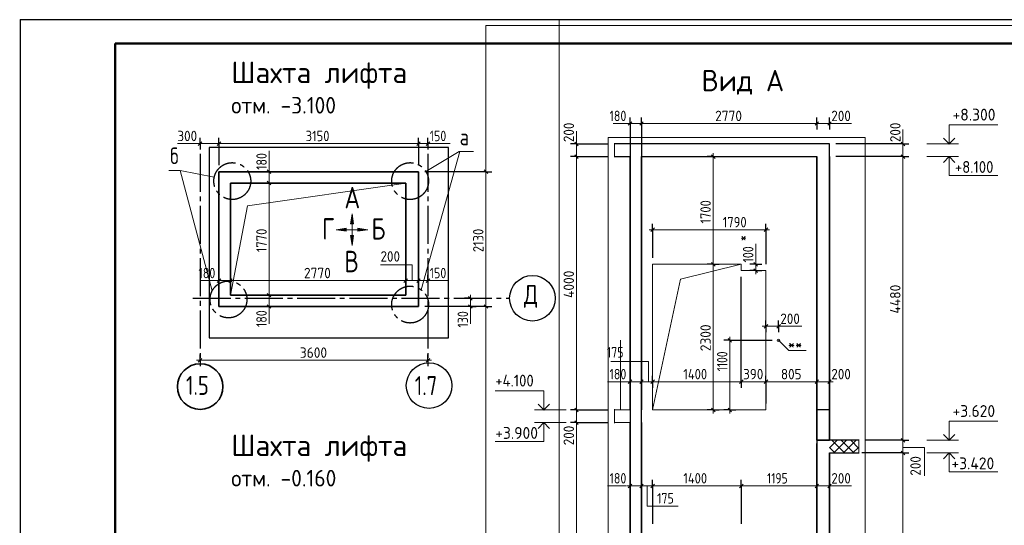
# Model space of a CAD drawing. Header units: millimetres. Extents: x -5 to 21005, y -5 to 14850.
# Tile 3 of 9: x -5 to 10365, y 9527 to 14850. Entities that reach past the tile are written whole.
import ezdxf

# ---------------------------------------------------------------- set-up
doc = ezdxf.new("R2010")
doc.units = ezdxf.units.MM
doc.linetypes.add('______2', pattern=[135, 100, -35])
doc.linetypes.add('______5', pattern=[550, 400, -50, 50, -50])
for name, color, linetype, lineweight in [('Standard', 7, 'Continuous', 25), ('Заголовок чертежа', 7, 'Continuous', 25), ('Примечания', 7, 'Continuous', 13), ('Размерная линия_ общее', 7, 'Continuous', 13)]:
    doc.layers.add(name, color=color, linetype=linetype, lineweight=lineweight)
doc.layers.add('ЖБ Перекрытие верхний уровень', color=7, linetype='Continuous', lineweight=25, true_color=0xe0e0ff)
doc.layers.add('ЖБ Стена верхний уровень', color=7, linetype='Continuous', lineweight=25, true_color=0x006e00)
doc.layers.add('Оси', color=7, linetype='______5', true_color=0x656565)
doc.layers.add('Размерная выноска', color=7, linetype='Continuous')
doc.styles.add('ISOCPEUR', font='txt')

msp = doc.modelspace()

# ---------------------------------------------------------------- hatches: boundary and pattern name
at = {"layer": 'Примечания', "linetype": 'Continuous', "lineweight": 13, "transparency": 33554687}
for points in [[(3480, 12700), (3495, 12805), (3510, 12700)], [(3434, 12624), (3329, 12639), (3434, 12654)]]:
    msp.add_hatch(color=7, dxfattribs=at).paths.add_polyline_path(points, flags=16)
for points in [[(3557, 12624), (3662, 12639), (3557, 12654)], [(3480, 12577), (3495, 12472), (3510, 12577)]]:
    msp.add_hatch(color=7, dxfattribs=at).paths.add_polyline_path(points)

# ---------------------------------------------------------------- linework, layer by layer
at = {"layer": 'Standard', "color": 7, "linetype": 'Continuous', "lineweight": 13, "transparency": 33554687}
for p, q in [((5675, 14850), (-5, 14850)), ((9884, 13542), (9550, 13542)), ((4629, 13464), (4223, 12006)), ((9884, 13409), (9550, 13409)), ((1684, 13264), (2022, 11994)), ((7987, 11475), (8094, 11368)), ((8094, 11368), (8278, 11368)), ((5416, 10742), (5749, 10742)), ((5416, 10609), (5749, 10609)), ((9884, 10422), (9550, 10422)), ((9884, 10289), (9550, 10289))]:
    msp.add_line(p, q, dxfattribs=at)
at = {"layer": 'Standard', "color": 7, "linetype": 'Continuous', "lineweight": 25, "transparency": 33554687}
msp.add_line((1000, 14600), (1000, 529), dxfattribs=at)
at = {"layer": 'Standard', "color": 7, "linetype": 'Continuous', "lineweight": 13, "transparency": 33554687}
for points in [[(-5, 0), (5675, 0), (5675, 14850)], [(21005, 14788), (4906, 14788), (4906, -5)], [(9784, 13542), (9784, 13742), (10295, 13742)], [(4273, 13251), (4625, 13463), (4775, 13463)], [(9784, 13409), (9784, 13209), (10295, 13209)], [(1566, 13264), (1684, 13264), (2044, 13191)], [(5516, 10742), (5516, 10942), (5004, 10942)], [(5516, 10609), (5516, 10409), (5004, 10409)], [(9784, 10422), (9784, 10622), (10295, 10622)], [(9784, 10289), (9784, 10089), (10295, 10089)]]:
    msp.add_lwpolyline(points, dxfattribs=at)
at = {"layer": 'Standard', "color": 7, "linetype": 'Continuous', "lineweight": 25, "transparency": 33554687}
msp.add_lwpolyline([(0, 0), (21000, 0), (21000, 14850), (0, 14850), (0, 0)], close=True, dxfattribs=at)
at = {"layer": 'Standard', "color": 7, "linetype": 'Continuous', "lineweight": 50, "transparency": 33554687}
msp.add_lwpolyline([(1000, 14600), (20750, 14600), (20750, 250), (1000, 250), (1000, 14600)], close=True, dxfattribs=at)
at = {"layer": 'Standard', "color": 254, "linetype": 'Continuous', "lineweight": 18, "true_color": 0xc4c4ff, "transparency": 33554687}
msp.add_lwpolyline([(6193, 5609), (8899, 5609), (8899, 13609), (6193, 13609), (6193, 5609)], dxfattribs=at)
at = {"layer": 'Standard', "color": 7, "linetype": 'Continuous', "lineweight": 35, "transparency": 33554687}
for points in [[(9723, 13602), (9784, 13542), (9844, 13602)], [(9723, 13348), (9784, 13409), (9844, 13348)], [(5576, 10802), (5516, 10742), (5455, 10802)], [(5576, 10548), (5516, 10609), (5455, 10548)], [(9723, 10482), (9784, 10422), (9844, 10482)], [(9723, 10228), (9784, 10289), (9844, 10228)]]:
    msp.add_lwpolyline(points, dxfattribs=at)
at = {"layer": 'Standard', "color": 254, "linetype": 'Continuous', "lineweight": -3, "true_color": 0xc4c4ff, "transparency": 33554687}
msp.add_lwpolyline([(1990, 11500), (4511, 11500), (4511, 13506), (1990, 13506), (1990, 11500)], dxfattribs=at)
at = {"layer": 'Standard', "color": 7, "linetype": '______5', "lineweight": -3, "transparency": 33554687}
for centre in [(2234, 13151), (4107, 13151), (2194, 11905), (4107, 11851)]:
    msp.add_circle(centre, 194, dxfattribs=at)
at = {"layer": 'ЖБ Перекрытие верхний уровень', "color": 253, "linetype": 'Continuous', "lineweight": -3, "true_color": 0xa0a0a0, "transparency": 33554687}
for p, q in [((8524, 13542), (6260, 13542)), ((8524, 13409), (8524, 13542)), ((6260, 13409), (6424, 13409)), ((6544, 13409), (8390, 13409)), ((6424, 10742), (6424, 10609)), ((6544, 10609), (6544, 10742)), ((8390, 10742), (8390, 10609)), ((8524, 10742), (8390, 10742)), ((8524, 10609), (8524, 10742)), ((8390, 10609), (8390, 10289)), ((8524, 10422), (8524, 10609)), ((8833, 10422), (8524, 10422)), ((8524, 10289), (8833, 10289))]:
    msp.add_line(p, q, dxfattribs=at)
at = {"layer": 'ЖБ Перекрытие верхний уровень', "color": 253, "linetype": 'Continuous', "lineweight": 18, "true_color": 0xa0a0a0, "transparency": 33554687}
for p, q in [((6424, 10742), (6260, 10742)), ((7854, 10742), (6660, 10742)), ((6260, 10609), (6424, 10609))]:
    msp.add_line(p, q, dxfattribs=at)
at = {"layer": 'ЖБ Перекрытие верхний уровень', "color": 254, "linetype": 'Continuous', "lineweight": 18, "transparency": 33554687}
for p, q in [((8524, 10342), (8604, 10422)), ((8547, 10422), (8681, 10289)), ((8571, 10289), (8704, 10422)), ((8647, 10422), (8781, 10289)), ((8671, 10289), (8804, 10422)), ((8747, 10422), (8833, 10337)), ((8524, 10346), (8581, 10289)), ((8771, 10289), (8833, 10350))]:
    msp.add_line(p, q, dxfattribs=at)
at = {"layer": 'ЖБ Стена верхний уровень', "color": 7, "linetype": 'Continuous', "lineweight": 35, "transparency": 33554687}
for p, q in [((6424, 13409), (6424, 10742)), ((6544, 10742), (6544, 13409)), ((8390, 13409), (8390, 10422)), ((8524, 10422), (8524, 13409)), ((2094, 13250), (2094, 13130)), ((4194, 13250), (2094, 13250)), ((4194, 13130), (4194, 13250)), ((2094, 13130), (2094, 11950)), ((2214, 11950), (2214, 13130)), ((2214, 13130), (4061, 13130)), ((4061, 13130), (4061, 11950)), ((4194, 11830), (4194, 13130)), ((2094, 11950), (2094, 11830)), ((4061, 11950), (2214, 11950)), ((2094, 11830), (4061, 11830)), ((4061, 11830), (4194, 11830)), ((8390, 10742), (8390, 10422)), ((8524, 10422), (8524, 10742)), ((6424, 10609), (6424, 7902)), ((6544, 7902), (6544, 10609)), ((8390, 10422), (8524, 10422)), ((8390, 10422), (8524, 10422)), ((8390, 10289), (8390, 7902)), ((8524, 7902), (8524, 10289))]:
    msp.add_line(p, q, dxfattribs=at)
at = {"layer": 'ЖБ Стена верхний уровень', "color": 7, "linetype": 'Continuous', "lineweight": 18, "transparency": 33554687}
for p, q in [((6660, 12275), (6660, 10742)), ((7594, 12275), (6660, 12275)), ((7594, 12209), (7594, 12275)), ((7854, 12209), (7594, 12209)), ((7854, 10742), (7854, 12209))]:
    msp.add_line(p, q, dxfattribs=at)
at = {"layer": 'ЖБ Стена верхний уровень', "color": 253, "linetype": '______2', "lineweight": -3, "true_color": 0xababab, "transparency": 33554687}
for p, q in [((8524, 10742), (8390, 10742)), ((8390, 10289), (8390, 10422))]:
    msp.add_line(p, q, dxfattribs=at)
at = {"layer": 'Оси', "color": 8, "linetype": '______5', "lineweight": -3, "transparency": 33554687}
for p, q in [((1894, 13439), (1894, 11265)), ((4294, 13439), (4294, 11265)), ((1817, 11917), (5155, 11917))]:
    msp.add_line(p, q, dxfattribs=at)
at = {"layer": 'Оси', "color": 7, "linetype": 'Continuous', "lineweight": 25, "transparency": 33554687}
for centre in [(5395, 11917), (4306, 10998)]:
    msp.add_circle(centre, 240, dxfattribs=at)
at = {"layer": 'Оси', "color": 7, "linetype": 'Continuous', "lineweight": 35, "transparency": 33554687}
msp.add_circle((1896, 10987), 240, dxfattribs=at)
at = {"layer": 'Примечания', "color": 7, "linetype": 'Continuous', "lineweight": 13, "transparency": 33554687}
for p, q in [((6497, 13757), (6244, 13757)), ((8524, 13757), (8757, 13757)), ((9297, 13455), (9297, 13693)), ((5858, 13455), (5858, 13675)), ((1894, 13546), (1656, 13546)), ((4314, 13546), (4528, 13546)), ((2622, 13250), (2622, 13470)), ((3480, 12700), (3495, 12805)), ((3495, 12805), (3495, 12472)), ((3495, 12805), (3495, 12805)), ((3495, 12805), (3495, 12805)), ((3495, 12805), (3495, 12805)), ((3495, 12805), (3510, 12700)), ((3329, 12639), (3434, 12654)), ((3434, 12654), (3434, 12624)), ((3510, 12700), (3480, 12700)), ((3495, 12700), (3495, 12693)), ((3662, 12639), (3557, 12654)), ((3557, 12654), (3557, 12624)), ((3329, 12639), (3662, 12639)), ((3329, 12639), (3329, 12639)), ((3329, 12639), (3329, 12639)), ((3329, 12639), (3329, 12639)), ((3434, 12624), (3329, 12639)), ((3434, 12639), (3441, 12639)), ((3510, 12577), (3480, 12577)), ((3480, 12577), (3495, 12472)), ((3495, 12577), (3495, 12584)), ((3495, 12472), (3510, 12577)), ((3557, 12639), (3550, 12639)), ((3557, 12624), (3662, 12639)), ((3662, 12639), (3662, 12639)), ((3662, 12639), (3662, 12639)), ((3662, 12639), (3662, 12639)), ((3495, 12472), (3495, 12472)), ((3495, 12472), (3495, 12472)), ((3495, 12472), (3495, 12472)), ((7747, 12275), (7747, 12489)), ((2168, 12103), (1894, 12103)), ((4294, 12103), (4501, 12103)), ((2622, 11844), (2622, 11650)), ((4742, 11844), (4742, 11650)), ((7987, 11622), (8234, 11622)), ((6497, 11039), (6186, 11039)), ((6378, 9942), (6185, 9942)), ((8524, 9942), (8757, 9942))]:
    msp.add_line(p, q, dxfattribs=at)
at = {"layer": 'Примечания', "color": 7, "linetype": 'Continuous', "lineweight": 18, "transparency": 33554687}
msp.add_line((6324, 10742), (6324, 11475), dxfattribs=at)
at = {"layer": 'Примечания', "color": 253, "linetype": 'Continuous', "lineweight": 13, "true_color": 0xa0a0a0, "transparency": 33554687}
for points in [[(2214, 11950), (2394, 12889), (4061, 13130)], [(6660, 10742), (6956, 12118), (7594, 12275)]]:
    msp.add_lwpolyline(points, dxfattribs=at)
at = {"layer": 'Примечания', "color": 7, "linetype": 'Continuous', "lineweight": 13, "transparency": 33554687}
for points in [[(3794, 12269), (4128, 12269), (4128, 12103)], [(6616, 11039), (6616, 11252), (6220, 11252)], [(9297, 10347), (9523, 10347), (9523, 10047)], [(6602, 9942), (6602, 9729), (6929, 9729)]]:
    msp.add_lwpolyline(points, dxfattribs=at)
at = {"layer": 'Примечания', "color": 7, "linetype": 'Continuous', "lineweight": 18, "transparency": 33554687}
msp.add_circle((7987, 11475), 13.3, dxfattribs=at)
at = {"layer": 'Размерная выноска', "color": 7, "linetype": 'Continuous', "lineweight": 13, "transparency": 33554687}
for p, q in [((6260, 13402), (6260, 13549)), ((6260, 10602), (6260, 10749)), ((8833, 10429), (8833, 10282))]:
    msp.add_line(p, q, dxfattribs=at)
at = {"layer": 'Размерная линия_ общее', "color": 253, "linetype": 'Continuous', "lineweight": -3, "true_color": 0xa0a0a0, "transparency": 33554687}
for p, q in [((6424, 13757), (6424, 13820)), ((6544, 13757), (6544, 13820)), ((8390, 13757), (8390, 13820)), ((8524, 13757), (8524, 13820)), ((6424, 13757), (6424, 13695)), ((6424, 13757), (6424, 13409)), ((6544, 13757), (6544, 13695)), ((6544, 13757), (6544, 13409)), ((8390, 13757), (8390, 13695)), ((8390, 13757), (8390, 13757)), ((8524, 13757), (8524, 13695)), ((8524, 13757), (8524, 13757)), ((1894, 13546), (1894, 13608)), ((2094, 13546), (2094, 13608)), ((4194, 13546), (4194, 13608)), ((4294, 13546), (4294, 13608)), ((1894, 13546), (1894, 13483)), ((1894, 13546), (1894, 13506)), ((2094, 13546), (2094, 13483)), ((2094, 13546), (2094, 13317)), ((4194, 13546), (4194, 13483)), ((4194, 13546), (4194, 13317)), ((4294, 13546), (4294, 13483)), ((4294, 13546), (4294, 13506)), ((5858, 13542), (5796, 13542)), ((5858, 13542), (5921, 13542)), ((5858, 13542), (6195, 13542)), ((9297, 13542), (9234, 13542)), ((9297, 13542), (9359, 13542)), ((5858, 13409), (5796, 13409)), ((5858, 13409), (5921, 13409)), ((5858, 13409), (6197, 13409)), ((7299, 13409), (7237, 13409)), ((7299, 13409), (7362, 13409)), ((9297, 13409), (9234, 13409)), ((9297, 13409), (9359, 13409)), ((2622, 13250), (2559, 13250)), ((2622, 13250), (2684, 13250)), ((4905, 13250), (4261, 13250)), ((4905, 13250), (4842, 13250)), ((4905, 13250), (4967, 13250)), ((2622, 13130), (2559, 13130)), ((2622, 13130), (2684, 13130)), ((6660, 12639), (6660, 12702)), ((7854, 12639), (7854, 12702)), ((6660, 12639), (6660, 12577)), ((6660, 12639), (6660, 12342)), ((7854, 12639), (7854, 12577)), ((7854, 12639), (7854, 12275)), ((7299, 12275), (7237, 12275)), ((7299, 12275), (7362, 12275)), ((7747, 12275), (7685, 12275)), ((7747, 12275), (7810, 12275)), ((2094, 12103), (2094, 12165)), ((2214, 12103), (2214, 12165)), ((4061, 12103), (4061, 12165)), ((4194, 12103), (4194, 12165)), ((4294, 12103), (4294, 12165)), ((7747, 12209), (7685, 12209)), ((7747, 12209), (7810, 12209)), ((2094, 12103), (2094, 12040)), ((2214, 12103), (2214, 12040)), ((4061, 12103), (4061, 12040)), ((4194, 12103), (4194, 12040)), ((4294, 12103), (4294, 12040)), ((2622, 11950), (2559, 11950)), ((2622, 11950), (2684, 11950)), ((2622, 11830), (2559, 11830)), ((2622, 11830), (2684, 11830)), ((4905, 11830), (4261, 11830)), ((4742, 11917), (4679, 11917)), ((4742, 11830), (4679, 11830)), ((4742, 11917), (4804, 11917)), ((4742, 11830), (4804, 11830)), ((4905, 11830), (4842, 11830)), ((4905, 11830), (4967, 11830)), ((7854, 11622), (7854, 11684)), ((7854, 11622), (7854, 11559)), ((7987, 11622), (7987, 11684)), ((7987, 11622), (7987, 11559)), ((7474, 11475), (7412, 11475)), ((7474, 11475), (7537, 11475)), ((7474, 11475), (7920, 11475)), ((1894, 11265), (1894, 11327)), ((4294, 11265), (4294, 11327)), ((1894, 11265), (1894, 11202)), ((4294, 11265), (4294, 11202)), ((6424, 11039), (6424, 11101)), ((6544, 11039), (6544, 11101)), ((6660, 11039), (6660, 11101)), ((7594, 11039), (7594, 11101)), ((7854, 11039), (7854, 11101)), ((8390, 11039), (8390, 11101)), ((8524, 11039), (8524, 11101)), ((6424, 11039), (6424, 10976)), ((6424, 11039), (6424, 11039)), ((6544, 11039), (6544, 10976)), ((6544, 11039), (6544, 11039)), ((6660, 11039), (6660, 10976)), ((6660, 11039), (6660, 11039)), ((7594, 11039), (7594, 10976)), ((7854, 11039), (7854, 10976)), ((7854, 11039), (7854, 10809)), ((8390, 11039), (8390, 10976)), ((8390, 11039), (8390, 11015)), ((8524, 11039), (8524, 10976)), ((8524, 11039), (8524, 11039)), ((5858, 10742), (5796, 10742)), ((5858, 10742), (5921, 10742)), ((5858, 10742), (6193, 10742)), ((7299, 10742), (7237, 10742)), ((7299, 10742), (7362, 10742)), ((7474, 10742), (7412, 10742)), ((7474, 10742), (7537, 10742)), ((7474, 10742), (7474, 10742)), ((5858, 10609), (5796, 10609)), ((5858, 10609), (5921, 10609)), ((5858, 10609), (6184, 10609)), ((9297, 10422), (9234, 10422)), ((9297, 10422), (9359, 10422)), ((9297, 10289), (9234, 10289)), ((9297, 10289), (9359, 10289)), ((6424, 9942), (6424, 10005)), ((6544, 9942), (6544, 10005)), ((6660, 9942), (6660, 10005)), ((7594, 9942), (7594, 10005)), ((8390, 9942), (8390, 10005)), ((8524, 9942), (8524, 10005)), ((6424, 9942), (6424, 9880)), ((6424, 9942), (6424, 9942)), ((6544, 9942), (6544, 9880)), ((6544, 9942), (6544, 9942)), ((6660, 9942), (6660, 9880)), ((7594, 9942), (7594, 9880)), ((7594, 9942), (7594, 9542)), ((8390, 9942), (8390, 9880)), ((8390, 9942), (8390, 9919)), ((8524, 9942), (8524, 9880)), ((8524, 9942), (8524, 9942))]:
    msp.add_line(p, q, dxfattribs=at)
at = {"layer": 'Размерная линия_ общее', "color": 7, "linetype": 'Continuous', "lineweight": 13, "transparency": 33554687}
for p, q in [((6424, 13757), (6386, 13757)), ((6424, 13757), (6544, 13757)), ((6544, 13757), (8390, 13757)), ((8390, 13757), (8524, 13757)), ((8524, 13757), (8561, 13757)), ((1894, 13546), (1857, 13546)), ((1894, 13546), (2094, 13546)), ((2094, 13546), (4194, 13546)), ((4194, 13546), (4294, 13546)), ((4294, 13546), (4332, 13546)), ((5858, 13542), (5858, 13579)), ((5858, 13409), (5858, 13542)), ((9297, 13542), (9297, 13579)), ((9297, 13409), (9297, 13542)), ((5858, 10742), (5858, 13409)), ((7299, 13409), (7299, 13446)), ((7299, 12275), (7299, 13409)), ((9297, 10422), (9297, 13409)), ((2622, 13250), (2622, 13288)), ((4905, 13250), (4905, 13288)), ((2622, 13130), (2622, 13250)), ((2622, 11950), (2622, 13130)), ((6660, 12639), (6623, 12639)), ((6660, 12639), (7854, 12639)), ((7854, 12639), (7891, 12639)), ((7747, 12275), (7747, 12313)), ((7747, 12209), (7747, 12171)), ((2094, 12103), (2057, 12103)), ((2094, 12103), (2214, 12103)), ((2214, 12103), (4061, 12103)), ((4061, 12103), (4194, 12103)), ((4194, 12103), (4294, 12103)), ((4294, 12103), (4332, 12103)), ((2622, 11830), (2622, 11950)), ((4742, 11917), (4742, 11955)), ((2622, 11830), (2622, 11793)), ((4742, 11830), (4742, 11917)), ((4742, 11830), (4742, 11793)), ((4905, 11830), (4905, 11793)), ((7854, 11622), (7816, 11622)), ((7854, 11622), (7987, 11622)), ((7987, 11622), (8025, 11622)), ((7474, 11475), (7474, 11513)), ((1894, 11265), (1857, 11265)), ((1894, 11265), (4294, 11265)), ((4294, 11265), (4332, 11265)), ((6424, 11039), (6386, 11039)), ((6424, 11039), (6544, 11039)), ((6544, 11039), (6660, 11039)), ((6660, 11039), (7594, 11039)), ((7594, 11039), (7854, 11039)), ((7854, 11039), (8390, 11039)), ((8390, 11039), (8524, 11039)), ((8524, 11039), (8561, 11039)), ((5858, 10609), (5858, 10742)), ((7299, 10742), (7299, 10704)), ((7474, 10742), (7474, 10704)), ((5858, 7902), (5858, 10609)), ((9297, 10289), (9297, 10422)), ((9297, 7902), (9297, 10289)), ((6424, 9942), (6386, 9942)), ((6424, 9942), (6544, 9942)), ((6544, 9942), (6660, 9942)), ((6660, 9942), (7594, 9942)), ((7594, 9942), (8390, 9942)), ((8390, 9942), (8524, 9942)), ((8524, 9942), (8561, 9942))]:
    msp.add_line(p, q, dxfattribs=at)
at = {"layer": 'Размерная линия_ общее', "color": 7, "linetype": 'Continuous', "lineweight": 25, "transparency": 33554687}
for p, q in [((6405, 13739), (6443, 13776)), ((6525, 13739), (6563, 13776)), ((8372, 13739), (8409, 13776)), ((8505, 13739), (8543, 13776)), ((1876, 13527), (1913, 13565)), ((2076, 13527), (2113, 13565)), ((4176, 13527), (4213, 13565)), ((4276, 13527), (4313, 13565)), ((5877, 13523), (5840, 13561)), ((9316, 13523), (9278, 13561)), ((5877, 13390), (5840, 13427)), ((7318, 13390), (7280, 13427)), ((9316, 13390), (9278, 13427)), ((2640, 13232), (2603, 13269)), ((4924, 13232), (4886, 13269)), ((2640, 13112), (2603, 13149)), ((6642, 12620), (6679, 12658)), ((7835, 12620), (7873, 12658)), ((7318, 12256), (7280, 12294)), ((7766, 12256), (7728, 12294)), ((7766, 12190), (7728, 12227)), ((2076, 12084), (2113, 12121)), ((2196, 12084), (2233, 12121)), ((4042, 12084), (4080, 12121)), ((4176, 12084), (4213, 12121)), ((4276, 12084), (4313, 12121)), ((2640, 11932), (2603, 11969)), ((4761, 11898), (4723, 11936)), ((2640, 11812), (2603, 11849)), ((4761, 11812), (4723, 11849)), ((4924, 11812), (4886, 11849)), ((7835, 11603), (7873, 11640)), ((7968, 11603), (8006, 11640)), ((7493, 11456), (7456, 11494)), ((1876, 11246), (1913, 11284)), ((4276, 11246), (4313, 11284)), ((6405, 11020), (6443, 11058)), ((6525, 11020), (6563, 11058)), ((6642, 11020), (6679, 11058)), ((7575, 11020), (7613, 11058)), ((7835, 11020), (7873, 11058)), ((8372, 11020), (8409, 11058)), ((8505, 11020), (8543, 11058)), ((5877, 10723), (5840, 10761)), ((7318, 10723), (7280, 10761)), ((7493, 10723), (7456, 10761)), ((5877, 10590), (5840, 10627)), ((9316, 10403), (9278, 10441)), ((9316, 10270), (9278, 10307)), ((6405, 9923), (6443, 9961)), ((6525, 9923), (6563, 9961)), ((6642, 9923), (6679, 9961)), ((7575, 9923), (7613, 9961)), ((8372, 9923), (8409, 9961)), ((8505, 9923), (8543, 9961))]:
    msp.add_line(p, q, dxfattribs=at)
at = {"layer": 'Размерная линия_ общее', "color": 253, "linetype": 'Continuous', "lineweight": -3, "true_color": 0xa0a0a0, "transparency": 33554687}
for points in [[(9297, 13542), (9288, 13542), (9288, 13542), (8590, 13542)], [(9297, 13409), (9288, 13409), (9288, 13409), (8590, 13409)], [(7594, 11039), (7594, 11047), (7594, 11047), (7594, 11047), (7594, 11047), (7594, 11047), (7594, 11047), (7594, 11402), (7594, 11402), (7594, 12142)], [(9297, 10422), (9288, 10422), (9288, 10422), (9288, 10422), (9288, 10422), (8902, 10422)], [(9297, 10289), (9288, 10289), (9288, 10289), (9288, 10289), (9288, 10289), (8865, 10289)], [(6660, 9942), (6660, 9753), (6660, 9753), (6660, 9542)]]:
    msp.add_lwpolyline(points, dxfattribs=at)
at = {"layer": 'Размерная линия_ общее', "color": 7, "linetype": 'Continuous', "lineweight": 13, "transparency": 33554687}
for points in [[(4905, 11830), (4905, 12410), (4905, 12410), (4905, 13250)], [(7299, 10742), (7299, 11310), (7299, 11310), (7299, 12275)], [(7747, 12209), (7747, 12243), (7747, 12243), (7747, 12275)], [(7474, 10742), (7474, 11099), (7474, 11099), (7474, 11475)]]:
    msp.add_lwpolyline(points, dxfattribs=at)

# ---------------------------------------------------------------- texts
at = {"layer": 'Standard', "color": 7, "linetype": 'Continuous', "lineweight": 25, "transparency": 33554687, "char_height": 125, "attachment_point": 7, "style": 'ISOCPEUR'}
for s, insert, width in [('\\W0.95;+8.300', (9820, 13788), 533.93), ('\\W0.90;+8.100', (9845, 13237), 505.89), ('\\W0.80;*', (7585, 12500), 149.93), ('\\W0.89;**', (8086, 11373), 255.43), ('\\W0.90;+4.100', (5004, 10988), 518.57), ('\\W0.95;+3.620', (9820, 10668), 533.93), ('\\W0.95;+3.900', (5004, 10437), 533.93), ('\\W0.95;+3.420', (9808, 10117), 546.53)]:
    msp.add_mtext(s, dxfattribs=dict(at, insert=insert, width=width))
at = {"layer": 'Standard', "color": 7, "linetype": 'Continuous', "lineweight": 35, "transparency": 33554687, "char_height": 175, "attachment_point": 7, "style": 'ISOCPEUR'}
for s, insert, width in [('\\W0.80;а', (4629, 13528), 209.9), ('\\W0.78;б', (1579, 13329), 190.4)]:
    msp.add_mtext(s, dxfattribs=dict(at, insert=insert, width=width))
at = {"layer": 'Заголовок чертежа', "color": 7, "linetype": 'Continuous', "lineweight": 50, "transparency": 33554687, "attachment_point": 7, "style": 'ISOCPEUR'}
for s, insert, char_height, width in [('\\W0.98;Шахта лифта', (2224, 14122), 225, 2089.25), ('\\W0.95;Вид А', (7177, 14061), 225, 938.85), ('\\W0.94;отм. -3.100', (2224, 13862), 175, 1289.48), ('\\W0.82;А', (3415, 12864), 225, 294.48), ('\\W0.78;Г', (3180, 12536), 225, 244.81), ('\\W0.80;Б', (3700, 12536), 225, 269.87), ('\\W0.80;В', (3415, 12192), 225, 269.88), ('\\W0.98;Шахта лифта', (2224, 10196), 225, 2089.25), ('\\W0.94;отм. -0.160', (2224, 9936), 175, 1289.48)]:
    msp.add_mtext(s, dxfattribs=dict(at, insert=insert, char_height=char_height, width=width))
at = {"layer": 'Оси', "color": 7, "linetype": 'Continuous', "lineweight": 35, "transparency": 33554687, "char_height": 200, "attachment_point": 7, "style": 'ISOCPEUR'}
for s, insert, width in [('\\W0.82;Д', (5305, 11817), 261.76), ('\\W0.79;1.5', (1746, 10900), 378.72), ('\\W0.79;1.7', (4156, 10898), 378.71)]:
    msp.add_mtext(s, dxfattribs=dict(at, insert=insert, width=width))
at = {"layer": 'Размерная линия_ общее', "color": 7, "linetype": 'Continuous', "lineweight": 25, "transparency": 33554687, "char_height": 110, "attachment_point": 7, "style": 'ISOCPEUR'}
for s, insert, width in [('\\W0.83;180', (6207, 13782), 254.29), ('\\W0.93;2770', (7319, 13782), 359.05), ('\\W0.91;200', (8543, 13782), 280.99), ('\\W0.91;300', (1656, 13571), 281), ('\\W0.87;3150', (3007, 13571), 333.45), ('\\W0.83;150', (4313, 13571), 254.29), ('\\W0.87;1790', (7400, 12664), 333.45), ('\\W0.91;200', (3795, 12303), 280.99), ('\\W0.83;180', (1878, 12128), 254.29), ('\\W0.93;2770', (2989, 12128), 359.04), ('\\W0.83;150', (4313, 12128), 254.29), ('\\W0.91;200', (8006, 11647), 281), ('\\W0.93;3600', (2946, 11290), 359.05), ('\\W0.83;175', (6179, 11293), 254.29), ('\\W0.83;180', (6207, 11064), 254.29), ('\\W0.87;1400', (6984, 11064), 344.71), ('\\W0.91;390', (7614, 11064), 280.99), ('\\W0.91;805', (8012, 11064), 280.99), ('\\W0.91;200', (8543, 11064), 280.99), ('\\W0.83;180', (6207, 9967), 254.29), ('\\W0.87;1400', (6984, 9967), 344.71), ('\\W0.80;1195', (7866, 9967), 307.86), ('\\W0.91;200', (8543, 9967), 280.99), ('\\W0.83;175', (6708, 9756), 254.29)]:
    msp.add_mtext(s, dxfattribs=dict(at, insert=insert, width=width))
at = {"layer": 'Размерная линия_ общее', "color": 7, "linetype": 'Continuous', "lineweight": 25, "transparency": 33554687, "char_height": 110, "attachment_point": 7, "rotation": 90, "style": 'ISOCPEUR'}
for s, insert, width in [('\\W0.91;200', (5833, 13561), 280.99), ('\\W0.91;200', (9272, 13561), 280.99), ('\\W0.83;180', (2597, 13269), 254.29), ('\\W0.87;1700', (7274, 12704), 333.45), ('\\W0.87;1770', (2597, 12403), 333.45), ('\\W0.87;2130', (4880, 12403), 333.45), ('\\W0.83;100', (7722, 12294), 254.29), ('\\W0.93;4000', (5833, 11921), 370.19), ('\\W0.94;4480', (9272, 11756), 381.33), ('\\W0.83;180', (2597, 11614), 254.29), ('\\W0.83;130', (4717, 11609), 254.29), ('\\W0.93;2300', (7274, 11360), 359.05), ('\\W0.80;1100', (7449, 11149), 307.86), ('\\W0.91;200', (5833, 10370), 281), ('\\W0.91;200', (9485, 10050), 280.99)]:
    msp.add_mtext(s, dxfattribs=dict(at, insert=insert, width=width))

doc.saveas('drawing.dxf')
